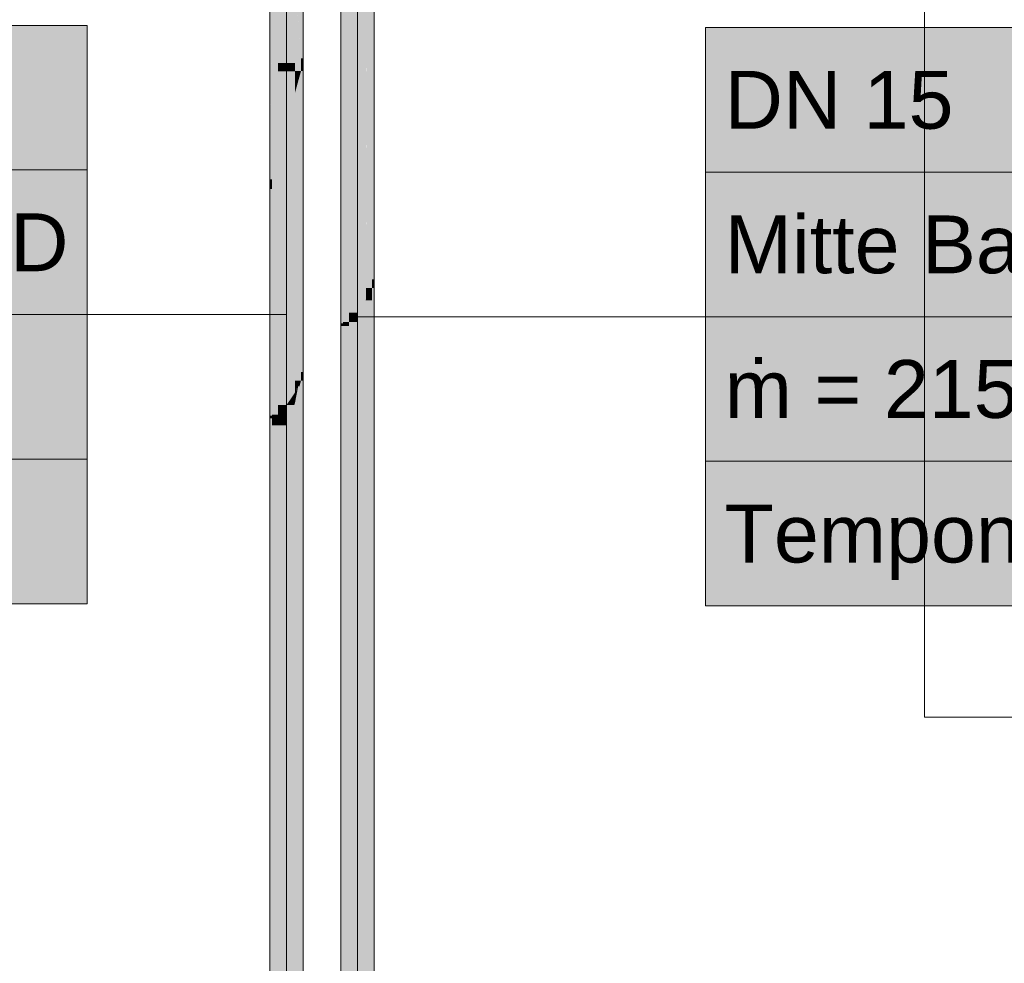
# Model space of a CAD drawing. Extents: x -223 to 557, y -138 to 606.
# Tile 136 of 142: x 27 to 61, y 99 to 131. Entities that reach past the tile are written whole.
import ezdxf

# ---------------------------------------------------------------- set-up
doc = ezdxf.new("R2010")
doc.units = 0
doc.layers.get('0').update_dxf_attribs({"lineweight": 35})
doc.layers.add('0-Shading', color=7, linetype='Continuous', lineweight=35)
doc.layers.add('5_EG-NEU', color=7, linetype='Continuous', lineweight=25)
for name, color, linetype, lineweight, true_color in [('H_Ruecklauf_Beschriftung_OG', 5, 'Continuous', 18, 0x0000ff), ('H_Ruecklauf_OG', 5, 'Continuous', 18, 0x0000ff), ('H_Vorlauf_Beschriftung_OG', 1, 'Continuous', 18, 0xff0000), ('H_Vorlauf_OG', 1, 'Continuous', 18, 0xff0000)]:
    doc.layers.add(name, color=color, linetype=linetype, lineweight=lineweight, true_color=true_color)
doc.styles.get("Standard").update_dxf_attribs({"font": 'arial.ttf'})

# ---------------------------------------------------------------- blocks, each defined once
blk = doc.blocks.new('Shading-A07ALDT51N', base_point=(35.834, 66.523))
at = {"layer": '0-Shading', "color": 174, "true_color": 0x0000a0}
for points in [[(35.758, 127.772), (35.756, 127.772), (35.757, 134.577)], [(35.756, 127.772), (35.757, 134.577), (35.756, 134.577)], [(35.758, 130.065), (35.834, 134.579), (35.757, 134.579)], [(35.834, 130.065), (35.758, 130.065), (35.834, 134.579)], [(36.916, 130.065), (36.916, 132.109), (36.838, 132.109)], [(36.916, 130.065), (36.838, 130.065), (36.838, 132.109)], [(35.758, 127.772), (35.834, 130.065), (35.758, 130.065)], [(35.834, 128.823), (35.793, 128.823), (35.834, 130.065)], [(36.916, 129.882), (36.838, 129.882), (36.916, 130.065)], [(36.838, 129.882), (36.916, 130.065), (36.838, 130.065)], [(36.838, 129.63), (36.916, 129.882), (36.838, 129.882)], [(36.916, 129.63), (36.838, 129.63), (36.916, 129.882)], [(36.916, 119.226), (36.838, 119.226), (36.916, 129.63)], [(36.838, 119.226), (36.916, 129.63), (36.838, 129.63)], [(35.834, 127.704), (35.756, 127.704), (35.834, 128.823)], [(35.758, 127.772), (35.834, 128.823), (35.793, 128.823)], [(35.761, 127.772), (35.758, 127.772), (35.834, 128.823)], [(35.756, 127.741), (35.758, 127.772), (35.756, 127.772)], [(35.757, 127.741), (35.756, 127.741), (35.758, 127.772)], [(35.756, 127.704), (35.761, 127.772), (35.758, 127.772)], [(35.756, 127.704), (35.757, 127.741), (35.756, 127.741)], [(35.834, 125.881), (35.756, 125.881), (35.834, 127.704)], [(35.756, 125.881), (35.834, 127.704), (35.756, 127.704)], [(35.756, 125.553), (35.834, 125.881), (35.756, 125.881)], [(35.834, 125.553), (35.756, 125.553), (35.834, 125.881)], [(35.834, 117.714), (35.756, 117.714), (35.834, 125.553)], [(35.756, 117.714), (35.834, 125.553), (35.756, 125.553)], [(36.916, 118.929), (36.838, 118.929), (36.916, 119.226)], [(36.838, 118.929), (36.916, 119.226), (36.838, 119.226)], [(36.916, 95.264), (36.838, 95.264), (36.916, 118.929)], [(36.838, 95.264), (36.916, 118.929), (36.838, 118.929)], [(35.834, 117.62), (35.756, 117.62), (35.756, 117.714)], [(35.834, 117.62), (35.834, 117.714), (35.756, 117.714)], [(35.834, 94.374), (35.756, 94.374), (35.834, 117.62)], [(35.756, 94.374), (35.834, 117.62), (35.756, 117.62)]]:
    blk.add_solid(points, dxfattribs=at)
at = {"layer": '0-Shading', "color": 5, "true_color": 0x0000fa}
for points in [[(36.626, 129.905), (36.336, 129.905), (36.626, 133.29)], [(36.336, 129.905), (36.626, 133.29), (36.336, 133.29)], [(36.336, 129.905), (36.046, 129.905), (36.336, 132.109)], [(36.046, 129.905), (36.336, 132.109), (36.046, 132.109)], [(36.046, 129.615), (36.336, 129.905), (36.046, 129.905)], [(36.336, 129.615), (36.046, 129.615), (36.336, 129.905)], [(36.626, 129.615), (36.626, 129.905), (36.336, 129.905)], [(36.626, 129.615), (36.336, 129.615), (36.336, 129.905)], [(36.336, 127.794), (36.046, 127.794), (36.336, 129.615)], [(36.046, 127.794), (36.336, 129.615), (36.046, 129.615)], [(36.626, 128.866), (36.336, 128.866), (36.626, 129.615)], [(36.336, 128.866), (36.626, 129.615), (36.336, 129.615)], [(36.336, 127.794), (36.626, 128.866), (36.336, 128.866)], [(36.626, 127.794), (36.336, 127.794), (36.626, 128.866)], [(36.046, 126.701), (36.336, 127.794), (36.046, 127.794)], [(36.336, 126.701), (36.046, 126.701), (36.336, 127.794)], [(36.626, 118.509), (36.336, 118.509), (36.626, 127.794)], [(36.336, 118.509), (36.626, 127.794), (36.336, 127.794)], [(36.336, 118.079), (36.046, 118.079), (36.336, 126.701)], [(36.046, 118.079), (36.336, 126.701), (36.046, 126.701)], [(36.336, 118.079), (36.626, 118.509), (36.336, 118.509)], [(36.626, 118.14), (36.377, 118.14), (36.626, 118.509)], [(36.336, 117.753), (36.046, 117.753), (36.336, 118.079)], [(36.046, 117.753), (36.336, 118.079), (36.046, 118.079)], [(36.626, 117.456), (36.336, 117.456), (36.626, 118.14)], [(36.6, 118.079), (36.336, 118.079), (36.626, 118.14)], [(36.336, 118.079), (36.626, 118.14), (36.377, 118.14)], [(36.336, 117.456), (36.6, 118.079), (36.336, 118.079)], [(36.336, 117.456), (36.046, 117.456), (36.336, 117.753)], [(36.046, 117.456), (36.336, 117.753), (36.046, 117.753)], [(36.336, 117.384), (36.046, 117.384), (36.336, 117.456)], [(36.046, 117.384), (36.336, 117.456), (36.046, 117.456)], [(36.336, 94.518), (36.046, 94.518), (36.336, 117.384)], [(36.046, 94.518), (36.336, 117.384), (36.046, 117.384)], [(36.626, 94.781), (36.336, 94.781), (36.626, 117.456)], [(36.336, 94.781), (36.626, 117.456), (36.336, 117.456)]]:
    blk.add_solid(points, dxfattribs=at)
at = {"layer": '0-Shading', "color": 172, "true_color": 0x0000d9}
for points in [[(36.838, 129.63), (36.626, 129.63), (36.626, 133.29)], [(35.834, 130.065), (36.046, 132.109), (35.834, 132.109)], [(36.046, 130.065), (35.834, 130.065), (36.046, 132.109)], [(36.838, 129.63), (36.838, 132.109), (36.695, 132.109)], [(36.046, 129.615), (35.834, 129.615), (36.046, 130.065)], [(35.834, 129.615), (36.046, 130.065), (35.834, 130.065)], [(35.834, 128.823), (36.046, 129.615), (35.834, 129.615)], [(36.046, 128.823), (35.834, 128.823), (36.046, 129.615)], [(36.834, 129.615), (36.626, 129.615), (36.838, 129.63)], [(36.626, 129.615), (36.838, 129.63), (36.626, 129.63)], [(36.838, 128.866), (36.626, 128.866), (36.838, 129.63)], [(36.728, 129.234), (36.834, 129.615), (36.626, 129.615)], [(36.728, 129.234), (36.626, 129.234), (36.626, 129.615)], [(36.626, 128.866), (36.728, 129.234), (36.626, 129.234)], [(36.046, 126.701), (35.834, 126.701), (36.046, 128.823)], [(35.834, 126.701), (36.046, 128.823), (35.834, 128.823)], [(36.838, 118.929), (36.626, 118.929), (36.838, 128.866)], [(36.626, 118.929), (36.838, 128.866), (36.626, 128.866)], [(35.834, 125.881), (36.046, 126.701), (35.834, 126.701)], [(36.046, 125.881), (35.834, 125.881), (36.046, 126.701)], [(36.046, 117.753), (35.834, 117.753), (36.046, 125.881)], [(35.834, 117.753), (36.046, 125.881), (35.834, 125.881)], [(36.838, 118.14), (36.626, 118.14), (36.838, 118.929)], [(36.626, 118.509), (36.838, 118.929), (36.626, 118.929)], [(36.786, 118.733), (36.74, 118.733), (36.838, 118.929)], [(36.626, 118.14), (36.786, 118.733), (36.74, 118.733)], [(36.697, 118.509), (36.626, 118.509), (36.74, 118.733)], [(36.626, 118.14), (36.697, 118.509), (36.626, 118.509)], [(36.838, 95.054), (36.626, 95.054), (36.838, 118.14)], [(36.626, 95.054), (36.838, 118.14), (36.626, 118.14)], [(35.834, 117.62), (36.046, 117.753), (35.834, 117.753)], [(35.956, 117.62), (35.834, 117.62), (35.933, 117.682)], [(36.046, 117.384), (35.956, 117.62), (35.834, 117.62)], [(36.046, 117.384), (35.834, 117.384), (35.834, 117.62)], [(36.046, 117.682), (35.933, 117.682), (36.046, 117.753)], [(36.046, 117.384), (36.046, 117.682), (35.933, 117.682)], [(36.046, 94.336), (35.834, 94.336), (36.046, 117.384)], [(35.834, 94.336), (36.046, 117.384), (35.834, 117.384)]]:
    blk.add_solid(points, dxfattribs=at)
blk = doc.blocks.new('Shading-A07ALDT71N', base_point=(38.5, 56.16))
at = {"layer": '0-Shading', "color": 12, "true_color": 0xd90000}
for points in [[(39.292, 122.126), (39.082, 122.126), (39.292, 138.161)], [(39.082, 122.126), (39.292, 138.161), (39.152, 138.161)], [(39.08, 121.707), (39.15, 137.903), (39.08, 137.903)], [(38.5, 120.951), (38.287, 120.951), (38.5, 134.642)], [(38.287, 120.951), (38.5, 134.642), (38.287, 134.642)], [(39.292, 121.707), (39.08, 121.707), (39.292, 122.126)], [(39.08, 121.707), (39.292, 122.126), (39.082, 122.126)], [(39.292, 96.937), (39.08, 96.937), (39.292, 121.707)], [(39.08, 96.937), (39.292, 121.707), (39.08, 121.707)], [(38.5, 120.817), (38.287, 120.817), (38.5, 120.951)], [(38.287, 120.817), (38.5, 120.951), (38.287, 120.951)], [(38.5, 96.219), (38.287, 96.219), (38.5, 120.817)], [(38.287, 96.219), (38.5, 120.817), (38.287, 120.817)]]:
    blk.add_solid(points, dxfattribs=at)
at = {"layer": '0-Shading', "color": 14, "true_color": 0xa00000}
for points in [[(39.37, 122.423), (39.292, 122.423), (39.37, 138.283)], [(39.292, 122.423), (39.37, 138.283), (39.292, 138.283)], [(38.287, 120.912), (38.21, 120.912), (38.287, 134.211)], [(38.21, 120.912), (38.287, 134.211), (38.21, 134.211)], [(39.37, 122.126), (39.292, 122.126), (39.37, 122.423)], [(39.292, 122.126), (39.37, 122.423), (39.292, 122.423)], [(39.37, 97.146), (39.292, 97.146), (39.37, 122.126)], [(39.292, 97.146), (39.37, 122.126), (39.292, 122.126)], [(38.287, 120.817), (38.21, 120.817), (38.21, 120.912)], [(38.287, 120.817), (38.287, 120.912), (38.21, 120.912)], [(38.287, 96.256), (38.21, 96.256), (38.287, 120.817)], [(38.21, 96.256), (38.287, 120.817), (38.21, 120.817)]]:
    blk.add_solid(points, dxfattribs=at)
at = {"layer": '0-Shading', "color": 1, "true_color": 0xfa0000}
for points in [[(39.08, 121.707), (38.79, 121.707), (39.08, 136.774)], [(38.79, 121.707), (39.08, 136.774), (38.79, 136.774)], [(38.79, 121.276), (38.5, 121.276), (38.79, 135.58)], [(38.5, 121.276), (38.79, 135.58), (38.5, 135.58)], [(39.08, 121.276), (38.79, 121.276), (39.08, 121.707)], [(38.79, 121.276), (39.08, 121.707), (38.79, 121.707)], [(38.79, 120.951), (38.5, 120.951), (38.79, 121.276)], [(38.5, 120.951), (38.79, 121.276), (38.5, 121.276)], [(39.08, 96.664), (38.79, 96.664), (39.08, 121.276)], [(38.79, 96.664), (39.08, 121.276), (38.79, 121.276)], [(38.79, 96.401), (38.5, 96.401), (38.79, 120.951)], [(38.5, 96.401), (38.79, 120.951), (38.5, 120.951)]]:
    blk.add_solid(points, dxfattribs=at)
blk = doc.blocks.new('Referenz-A07ALDUO1N', base_point=(-167.675, -99.33))
at = {"layer": '5_EG-NEU', "color": 0, "lineweight": 13}
for p, q in [((58.413, 132.69), (58.413, 107.29)), ((58.413, 107.29), (82.413, 107.29))]:
    blk.add_line(p, q, dxfattribs=at)
blk = doc.blocks.new('Rohr - 1703-A07ALE1C1N', base_point=(-36.69, 53.29))
at = {"color": 0, "linetype": 'ByBlock', "lineweight": -2, "ltscale": 0.18}
blk.add_line((36.336, 136.769), (36.336, 53.29), dxfattribs=at)
blk = doc.blocks.new('Bauteilbeschriftung-A07ALE1G1N', base_point=(-9.216, 111.209))
at = {"color": 0, "lineweight": -2}
for p, q in [((-9.216, 131.209), (29.433, 131.209)), ((29.433, 131.209), (29.433, 111.209)), ((-9.216, 126.209), (29.433, 126.209)), ((-9.216, 121.209), (29.433, 121.209)), ((-9.216, 116.209), (29.433, 116.209)), ((29.433, 111.209), (-9.216, 111.209))]:
    blk.add_line(p, q, dxfattribs=at)
at = {"color": 0, "linetype": 'ByBlock', "lineweight": -2, "ltscale": 0.18}
blk.add_line((29.433, 121.209), (36.336, 121.209), dxfattribs=at)
at = {"color": 7, "linetype": 'ByBlock', "lineweight": -2, "ltscale": 0.18, "true_color": 0xffffff}
for points in [[(-9.216, 111.209), (29.433, 111.209), (-9.216, 131.209)], [(29.433, 111.209), (-9.216, 131.209), (29.433, 131.209)]]:
    blk.add_solid(points, dxfattribs=at)
at = {"color": 0, "linetype": 'ByBlock', "lineweight": -2, "ltscale": 0.18, "insert": (-8.549, 124.709), "char_height": 2, "attachment_point": 1}
blk.add_mtext('{\\fArial;Mitte Bauteil = 5 cm ab OKRD}', dxfattribs=at)
blk = doc.blocks.new('Rohr - 1703-A07ALE1I1N', base_point=(-34.571, 55.29))
at = {"color": 0, "linetype": 'ByBlock', "lineweight": -2, "ltscale": 0.18}
blk.add_line((38.79, 138.553), (38.79, 55.29), dxfattribs=at)
blk = doc.blocks.new('Bauteilbeschriftung-A07ALE1M1N', base_point=(38.79, 111.136))
at = {"color": 0, "lineweight": -2}
for p, q in [((50.827, 131.136), (89.475, 131.136)), ((50.827, 111.136), (50.827, 131.136)), ((50.827, 126.136), (89.475, 126.136)), ((50.827, 121.136), (89.475, 121.136)), ((50.827, 116.136), (89.475, 116.136)), ((89.475, 111.136), (50.827, 111.136))]:
    blk.add_line(p, q, dxfattribs=at)
at = {"color": 0, "linetype": 'ByBlock', "lineweight": -2, "ltscale": 0.18}
blk.add_line((50.827, 121.136), (38.79, 121.136), dxfattribs=at)
at = {"color": 7, "linetype": 'ByBlock', "lineweight": -2, "ltscale": 0.18, "true_color": 0xffffff}
for points in [[(50.827, 111.136), (89.475, 111.136), (50.827, 131.136)], [(89.475, 111.136), (50.827, 131.136), (89.475, 131.136)]]:
    blk.add_solid(points, dxfattribs=at)
at = {"color": 0, "linetype": 'ByBlock', "lineweight": -2, "ltscale": 0.18, "char_height": 2, "attachment_point": 1}
for s, insert in [('{\\fArial;DN 15}', (51.493, 129.636)), ('{\\fArial;Mitte Bauteil = 5 cm ab OKRD}', (51.493, 124.636)), ('{\\fArial;ṁ = 215.15 kg/h}', (51.493, 119.636)), ('{\\fArial;Temponox }', (51.493, 114.636))]:
    blk.add_mtext(s, dxfattribs=dict(at, insert=insert))
blk = doc.blocks.new('Geometrie-A07ALE461N', base_point=(-37.27, 52.71))
at = {"layer": 'H_Ruecklauf_OG'}
for p, q in [((35.756, 136.499), (35.756, 54.16)), ((36.916, 54.16), (36.916, 136.499))]:
    blk.add_line(p, q, dxfattribs=at)
blk = doc.blocks.new('Geometrie-A07ALE481N', base_point=(-35.151, 54.71))
at = {"layer": 'H_Vorlauf_OG'}
for p, q in [((38.21, 138.283), (38.21, 56.16)), ((39.37, 56.16), (39.37, 138.283))]:
    blk.add_line(p, q, dxfattribs=at)

msp = doc.modelspace()

# ---------------------------------------------------------------- block references
at = {"color": 251, "lineweight": 25, "ltscale": 0.25, "true_color": 0x585858}
msp.add_blockref('Referenz-A07ALDUO1N', (-167.675, -99.33), dxfattribs=at)
for name, p in [('Shading-A07ALDT51N', (35.834, 66.523)), ('Shading-A07ALDT71N', (38.5, 56.16))]:
    msp.add_blockref(name, p)
at = {"linetype": 'Continuous', "ltscale": 0.35}
for name, p in [('Geometrie-A07ALE461N', (-37.27, 52.71)), ('Geometrie-A07ALE481N', (-35.151, 54.71))]:
    msp.add_blockref(name, p, dxfattribs=at)
at = {"layer": 'H_Ruecklauf_Beschriftung_OG', "ltscale": 0.18}
msp.add_blockref('Bauteilbeschriftung-A07ALE1G1N', (-9.216, 111.209), dxfattribs=at)
at = {"layer": 'H_Ruecklauf_OG', "ltscale": 0.18}
msp.add_blockref('Rohr - 1703-A07ALE1C1N', (-36.69, 53.29), dxfattribs=at)
at = {"layer": 'H_Vorlauf_Beschriftung_OG', "ltscale": 0.18}
msp.add_blockref('Bauteilbeschriftung-A07ALE1M1N', (38.79, 111.136), dxfattribs=at)
at = {"layer": 'H_Vorlauf_OG', "ltscale": 0.18}
msp.add_blockref('Rohr - 1703-A07ALE1I1N', (-34.571, 55.29), dxfattribs=at)

doc.saveas('drawing.dxf')
